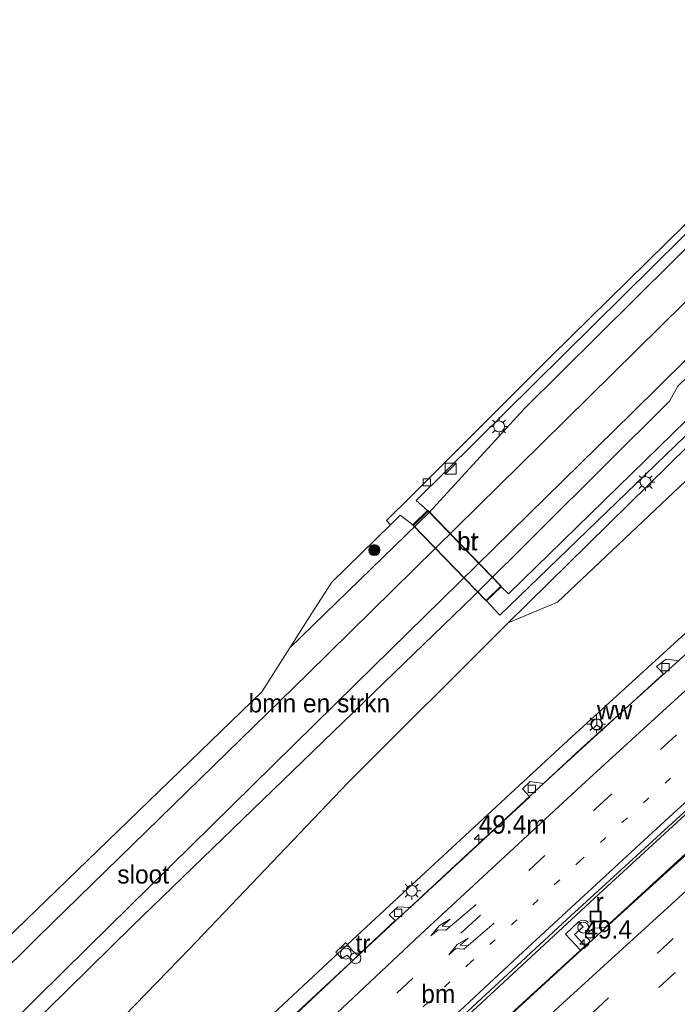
# Model space of a CAD drawing. Header units: millimetres. Extents: x 82463 to 85160, y 450000 to 452470.
# Tile 25 of 98: x 83258 to 83348, y 450740 to 450875. Entities that reach past the tile are written whole.
import ezdxf
from ezdxf.enums import TextEntityAlignment as Align

# ---------------------------------------------------------------- set-up
doc = ezdxf.new("R2010")
doc.units = ezdxf.units.MM
doc.linetypes.add('13strp', pattern=[4, 1, -3])
doc.linetypes.add('39strp', pattern=[12, 3, -9])
for name, color, linetype, lineweight in [('af-bs-rasterhekwerk', 8, 'hekwerk', 18), ('as-bs-kilometr', 13, 'Continuous', 18), ('bp-b5-bomenstruiken', 93, 'Continuous', 18), ('bp-b5-struiken', 93, 'Continuous', 18), ('bp-bs-boom', 93, 'Continuous', 18), ('bw-bs-rona', 8, 'Continuous', 18), ('gr-bs-geleiderail', 213, 'geleiderail', 18), ('gw-bs-insteekwatergang', 93, 'Continuous', 18), ('gw-bs-kruinlijn', 93, 'Continuous', 18), ('gw-bs-teenlijn', 93, 'Continuous', 18), ('kw-b6-brug', 173, 'Continuous', 18), ('mk-bs-13streep 0.45', 8, '13strp', 18), ('mk-bs-39streep 0.15', 8, '39strp', 18), ('mk-bs-pijlre750', 8, 'Continuous', 18), ('mk-bs-streep 0.15', 8, 'Continuous', 18), ('og-b1-terreinafscheiding', 253, 'Continuous', 18), ('og-b5-water', 153, 'Continuous', 18), ('og-bs-inrichtingselement', 253, 'Continuous', 18), ('og-bs-terreinafscheiding', 253, 'Continuous', 18), ('vh-b6-verh_soort', 8, 'Continuous', 18), ('wh-bs-kolk', 8, 'Continuous', 18), ('wh-bs-put', 8, 'Continuous', 18), ('wh-bs-waterlijn', 133, 'Continuous', 18), ('wm-bs-lichtmast', 8, 'Continuous', 18), ('wm-bs-praatpaal', 8, 'Continuous', 18)]:
    doc.layers.add(name, color=color, linetype=linetype, lineweight=lineweight)
doc.styles.add('rtw_iso', font='iso-rtw.shx')
doc.linetypes.add('geleiderail', pattern='A,2,-1,[175,RTW.shx,S=0.5,R=0,X=0,Y=0],-1', length=4)
doc.linetypes.add('hekwerk', pattern='A,7,-1.5,[1,RTW.shx,S=0.75,R=0,X=0,Y=0],-1.5', length=10)

# ---------------------------------------------------------------- blocks, each defined once
blk = doc.blocks.new('kolk')
blk.add_lwpolyline([(-0.5, -0.5), (0.5, -0.5), (0.5, 0.5), (-0.5, 0.5)], close=True)
blk = doc.blocks.new('praatpaal')
blk.add_circle((0, 0), 0.75)
blk.add_arc((0, 0), 1, 45, 135)
blk = doc.blocks.new('put')
for p, q in [((0.75, 0.75), (-0.75, 0.75)), ((-0.75, 0.75), (-0.75, -0.75)), ((0.75, -0.75), (0.75, 0.75)), ((-0.75, -0.75), (0.75, -0.75))]:
    blk.add_line(p, q)
blk.add_lwpolyline([(-0.625, 0.625), (0.625, 0.625), (0.625, -0.625), (-0.625, -0.625)], close=True)
blk = doc.blocks.new('dtbattr')
at = {"style": 'rtw_iso'}
blk.add_attdef('TAG', (0.59, 0.87), '', height=2.5, dxfattribs=at)
blk = doc.blocks.new('wegwijzer')
for q in [(-0.53, -0.53), (0, 0.75), (0.53, -0.53)]:
    blk.add_line((0, 0), q)
blk.add_circle((0, 0), 0.75)
blk = doc.blocks.new('dtb')
blk.add_circle((0, 0), 0.75)
blk = doc.blocks.new('dtbattr-r')
at = {"style": 'rtw_iso'}
blk.add_attdef('TAG', text='', height=2.5, dxfattribs=at).set_placement((0, 0), align=Align.MIDDLE_CENTER)
blk = doc.blocks.new('pijlr')
for p, q in [((0, 0, 0.1), (5.45, 0, 0.1)), ((5.45, -0.75, 0.1), (4.7, 0, 0.1)), ((6.2, -0.75, 0.1), (5.45, 0, 0.1)), ((4, -0.75, 0.1), (5.45, -0.75, 0.1)), ((5.7, -1.05, 0.1), (4, -0.75, 0.1)), ((7.5, -0.75, 0.1), (5.7, -1.05, 0.1)), ((7.5, -0.75, 0.1), (6.2, -0.75, 0.1))]:
    blk.add_line(p, q)
blk = doc.blocks.new('dtbattr-l')
at = {"style": 'rtw_iso'}
blk.add_attdef('TAG', (0, 0), '', height=2.5, dxfattribs=at)
blk = doc.blocks.new('kast')
blk.add_line((-0.75, -0.75), (0.75, 0.75))
blk.add_lwpolyline([(-0.75, 0.75), (0.75, 0.75), (0.75, -0.75), (-0.75, -0.75)], close=True)
blk = doc.blocks.new('boom')
blk.add_hatch(color=256).paths.add_polyline_path([(-0.75, 0, 1), (0.75, 0, 1)])
blk.add_circle((0, 0), 0.75)
blk = doc.blocks.new('lantaarnpaal')
for p, q in [((-0.75, 0), (-1.25, 0)), ((-0.88, 0.88), (-0.53, 0.53)), ((0, 0.75), (0, 1.25)), ((0.53, 0.53), (0.88, 0.88)), ((0.75, 0), (1.25, 0)), ((-0.53, -0.53), (-0.88, -0.88)), ((0, -0.75), (0, -1.25)), ((0.53, -0.53), (0.88, -0.88))]:
    blk.add_line(p, q)
blk.add_circle((0, 0), 0.75)
blk = doc.blocks.new('hecto')
for p, q in [((0, 0.625), (-0.625, 0)), ((0, -0.625), (0, 0.625)), ((-0.625, 0), (0.625, 0)), ((0.625, 0), (0, -0.625))]:
    blk.add_line(p, q)

msp = doc.modelspace()

# ---------------------------------------------------------------- linework, layer by layer
at = {"layer": 'af-bs-rasterhekwerk'}
msp.add_polyline3d([(83301.767, 450746.25, 7.102), (83301.197, 450746.88, 7.101), (83300.98, 450747.12, 7.116), (83302.329, 450748.385, 7.116), (83302.562, 450748.153, 7.115), (83303.15, 450747.462, 7.223)], dxfattribs=at)
at = {"layer": 'bp-b5-bomenstruiken'}
for points in [[(83409.888, 450888.76, 0.657), (83400.579, 450881.741, -0.173), (83398.663, 450884.181, -0.069), (83395.639, 450885.621, 0.121), (83392.197, 450885.247, 0.058), (83388.882, 450882.831, 0.23), (83384.141, 450878.156, 0.215), (83357.192, 450851.579, 0.13), (83326.702, 450821.361, 0.144), (83313.73, 450807.17, 0.089), (83294.703, 450788.707, 0.082), (83298.038, 450793.937, 0.248), (83300.421, 450797.674, 0.255), (83308.436, 450805.495, 0.271), (83309.791, 450806.803, 0.271), (83311.514, 450805.501, 0.261), (83313.52, 450807.441, 0.261), (83311.941, 450808.828, 0.271), (83364.448, 450860.721, 0.185), (83393.152, 450889.126, 0.185), (83398.739, 450894.785, 0.243), (83402.228, 450898.877, 0.298), (83402.432, 450899.167, 0.305)], [(83196.2, 450685.662, -1.139), (83190.885, 450680.072, -1.139), (83188.399, 450681.828, -0.271), (83237.674, 450731.237, 0.117), (83290.869, 450782.694, 0.135), (83294.703, 450788.707, 0.082), (83313.73, 450807.17, 0.089), (83326.702, 450821.361, 0.144), (83357.192, 450851.579, 0.13), (83384.141, 450878.156, 0.215), (83388.136, 450874.571, -1.138), (83368.031, 450855.017, -1.138), (83329.082, 450816.564, -1.138), (83297.157, 450785.157, -1.138), (83260.372, 450749.212, -1.138), (83241.451, 450730.521, -1.139), (83219.868, 450709.329, -1.139)]]:
    msp.add_polyline3d(points, close=True, dxfattribs=at)
at = {"layer": 'bp-b5-struiken'}
msp.add_polyline3d([(83308.94, 450754.104, 7.181), (83302.562, 450748.153, 7.115), (83302.329, 450748.385, 7.116), (83300.98, 450747.12, 7.116), (83301.197, 450746.88, 7.101), (83281.001, 450728.034, 6.891), (83259.492, 450707.73, 6.61), (83221.865, 450671.009, 6.371), (83191.895, 450642.645, 6.316), (83161.461, 450615.932, 6.438), (83155.166, 450623.543, 1.107), (83182.123, 450649.121, 0.977), (83216.695, 450682.87, 1.009), (83252.782, 450718.52, 1.046), (83280.989, 450747.57, 0.696), (83302.659, 450770.302, 0.456), (83324.505, 450792.096, 0.321), (83331.261, 450794.949, 1.166), (83352.927, 450815.431, 1.86), (83364.21, 450804.895, 7.819), (83354.949, 450796.37, 7.729), (83332.668, 450776.035, 7.398)], close=True, dxfattribs=at)
at = {"layer": 'gr-bs-geleiderail'}
for points in [[(83409.501, 450841.693, 8.552), (83396.996, 450830.954, 8.707), (83369.097, 450806.174, 8.58), (83334.436, 450774.902, 8.317), (83296.413, 450739.544, 7.837), (83260.787, 450705.54, 7.552)], [(83411.732, 450816.386, 8.823), (83404.829, 450810.397, 8.837), (83396.828, 450803.287, 8.865), (83384.76, 450792.699, 8.813), (83374.253, 450783.347, 8.827), (83364.887, 450774.969, 8.776), (83352.518, 450763.803, 8.743), (83339.853, 450752.296, 8.692), (83326.341, 450739.946, 8.566), (83312.407, 450726.967, 8.487), (83266.777, 450684.678, 8.212), (83253.976, 450672.719, 8.067), (83241.782, 450661.386, 8.002), (83228.47, 450648.928, 7.932), (83216.611, 450637.701, 7.848), (83203.416, 450625.331, 7.773), (83188.665, 450611.339, 7.675)], [(83232.701, 450655.428, 7.055), (83244.811, 450667.488, 7.825), (83255.156, 450677.642, 7.867), (83267.547, 450689.645, 7.904), (83282.131, 450703.732, 7.974), (83300.305, 450721.005, 8.123), (83317.78, 450737.346, 8.286), (83336.879, 450755.057, 8.538), (83356.551, 450773.122, 8.767), (83374.219, 450789.072, 8.907)]]:
    msp.add_polyline3d(points, dxfattribs=at)
at = {"layer": 'gw-bs-insteekwatergang'}
msp.add_polyline3d([(83149.738, 450629.192, 0.06), (83167.009, 450645.503, -0.139), (83186.518, 450665.193, -0.189), (83200.719, 450679.836, -0.212), (83219.823, 450698.112, -0.258), (83246.774, 450724.728, -0.194), (83273.163, 450750.671, -0.196), (83319.837, 450795.812, -0.196), (83346.531, 450822.38, -0.037), (83347.685, 450824.448, -0.037), (83383.509, 450859.168, 0.18), (83399.824, 450874.92, 0.18), (83401.476, 450878.685, -0.001), (83400.579, 450881.741, -0.173), (83398.663, 450884.181, -0.069), (83395.639, 450885.621, 0.121), (83392.197, 450885.247, 0.058), (83388.882, 450882.831, 0.23), (83384.141, 450878.156, 0.215), (83357.192, 450851.579, 0.13), (83326.702, 450821.361, 0.144), (83313.73, 450807.17, 0.089), (83294.703, 450788.707, 0.082)], dxfattribs=at)
at = {"layer": 'gw-bs-kruinlijn'}
msp.add_polyline3d([(83161.461, 450615.932, 6.438), (83191.895, 450642.645, 6.316), (83221.865, 450671.009, 6.371), (83259.492, 450707.73, 6.61), (83281.001, 450728.034, 6.891), (83301.197, 450746.88, 7.101), (83302.562, 450748.153, 7.115), (83308.94, 450754.104, 7.181), (83332.668, 450776.035, 7.398), (83354.949, 450796.37, 7.729), (83364.21, 450804.895, 7.819), (83375.359, 450815.158, 7.928), (83397.085, 450832.744, 8.046), (83401.107, 450836.178, 7.959)], dxfattribs=at)
at = {"layer": 'gw-bs-teenlijn'}
msp.add_polyline3d([(83351.79, 450820.059, 0.425), (83351.872, 450819.002, 0.425), (83324.505, 450792.096, 0.321), (83302.659, 450770.302, 0.456), (83280.989, 450747.57, 0.696), (83252.782, 450718.52, 1.046), (83216.695, 450682.87, 1.009), (83182.123, 450649.121, 0.977), (83155.166, 450623.543, 1.107)], dxfattribs=at)
at = {"layer": 'kw-b6-brug'}
msp.add_polyline3d([(83323.583, 450797.104, 0.183), (83321.505, 450795.097, 0.183), (83311.513, 450805.43, 0.261), (83313.591, 450807.44, 0.26)], close=True, dxfattribs=at)
at = {"layer": 'mk-bs-13streep 0.45'}
msp.add_polyline3d([(83410.696, 450828.145, 8.347), (83398.939, 450817.79, 8.296), (83382.722, 450803.454, 8.268), (83364.934, 450787.535, 8.142), (83349.635, 450773.604, 8.011), (83334.483, 450759.713, 7.829), (83319.487, 450745.795, 7.624), (83303.755, 450731.103, 7.461), (83288.933, 450717.07, 7.302), (83271.181, 450700.103, 7.191), (83251.919, 450681.36, 7.069), (83234.873, 450664.53, 6.985), (83218.621, 450648.347, 6.985)], dxfattribs=at)
at = {"layer": 'mk-bs-39streep 0.15'}
for points in [[(83168.749, 450608.783, 6.539), (83179.184, 450617.945, 6.612), (83195.088, 450632.11, 6.715), (83212.976, 450648.598, 6.808), (83247.674, 450682.614, 6.943), (83265.086, 450699.488, 7.06), (83282.719, 450716.459, 7.149), (83300.533, 450733.302, 7.312), (83318.529, 450750.132, 7.531), (83336.458, 450766.703, 7.745), (83354.416, 450783.144, 7.96), (83373.353, 450800.221, 8.072), (83390.927, 450815.802, 8.198), (83410.28, 450832.855, 8.212)], [(83182.45, 450595.362, 6.945), (83220.443, 450631.228, 7.27), (83256.257, 450664.865, 7.545), (83289.72, 450696.124, 7.778), (83318.329, 450722.611, 7.909), (83353.683, 450755.055, 8.156), (83380.138, 450778.879, 8.263), (83412.506, 450807.606, 8.258)], [(83184.999, 450592.862, 7.032), (83195.511, 450602.854, 7.237), (83221.769, 450627.604, 7.386), (83248.196, 450652.424, 7.536), (83285.279, 450687.067, 7.792), (83318.571, 450717.973, 8.044), (83355.518, 450751.861, 8.263), (83391.694, 450784.285, 8.338), (83412.904, 450803.101, 8.375)]]:
    msp.add_polyline3d(points, dxfattribs=at)
at = {"layer": 'mk-bs-streep 0.15'}
for points in [[(83409.887, 450837.313, 8.114), (83395.2, 450824.407, 8.1), (83380.05, 450811.024, 8.072), (83357.688, 450791.048, 7.918), (83335.078, 450770.398, 7.671), (83312.507, 450749.478, 7.4), (83291.967, 450730.191, 7.195), (83271.461, 450710.67, 6.981), (83251.13, 450691.034, 6.855), (83232.25, 450672.615, 6.734), (83214.723, 450655.27, 6.724), (83208.485, 450649.345, 6.71), (83199.852, 450641.375, 6.659), (83190.071, 450632.483, 6.617), (83179.936, 450623.452, 6.547), (83170.577, 450615.203, 6.43), (83166.143, 450611.337, 6.411)], [(83176.735, 450600.968, 6.752), (83210.947, 450635.353, 6.943), (83223.592, 450647.999, 6.971), (83243.706, 450667.953, 7.027), (83255.005, 450679.034, 7.111), (83269.334, 450692.97, 7.158), (83282.295, 450705.494, 7.191), (83295.328, 450717.87, 7.274), (83309.95, 450731.688, 7.512), (83327.187, 450747.767, 7.592), (83344.281, 450763.536, 7.923), (83360.582, 450778.457, 8.081), (83376.759, 450793, 8.221), (83391.751, 450806.354, 8.352), (83411.114, 450823.404, 8.394)], [(83412.121, 450811.973, 8.226), (83395.472, 450797.299, 8.151), (83376.313, 450780.266, 8.114), (83355.519, 450761.603, 8.063), (83331.948, 450740.092, 7.979), (83309.737, 450719.635, 7.787), (83287.037, 450698.568, 7.671), (83263.838, 450676.939, 7.484), (83240.638, 450655.221, 7.344), (83218.341, 450634.264, 7.144), (83179.826, 450597.937, 6.952)]]:
    msp.add_polyline3d(points, dxfattribs=at)
at = {"layer": 'og-b1-terreinafscheiding'}
for points in [[(83311.584, 450805.429, 0.261), (83313.59, 450807.369, 0.261)], [(83313.59, 450807.369, 0.261), (83323.513, 450797.106, 0.182)], [(83321.507, 450795.167, 0.182), (83311.584, 450805.429, 0.261)], [(83321.507, 450795.167, 0.182), (83323.513, 450797.106, 0.182)]]:
    msp.add_polyline3d(points, dxfattribs=at)
at = {"layer": 'og-b5-water'}
msp.add_polyline3d([(83241.451, 450730.521, -1.139), (83260.372, 450749.212, -1.138), (83297.157, 450785.157, -1.138), (83329.082, 450816.564, -1.138), (83368.031, 450855.017, -1.138), (83388.136, 450874.571, -1.138), (83394.068, 450880.341, -1.138), (83396.054, 450880.827, -1.138), (83397.627, 450880.196, -1.138), (83398.26, 450878.1, -1.138), (83397.635, 450876.158, -1.138), (83375.116, 450854.103, -1.138), (83341.465, 450820.802, -1.138), (83303.697, 450783.726, -1.138), (83267.18, 450747.798, -1.138), (83245.84, 450726.776, -1.139)], dxfattribs=at)
at = {"layer": 'og-bs-terreinafscheiding'}
for points in [[(83432.974, 450732.027, 0.633), (83431.705, 450744.988, 0.696), (83426.872, 450801.031, 0.7), (83420.838, 450869.299, 0.703), (83418.807, 450886.48, 0.583), (83417.439, 450895.176, 0.579), (83415.694, 450899.042, 0.52), (83413.475, 450902.506, 0.465), (83409.636, 450905.564, 0.438), (83406.851, 450907.227, 0.384), (83404.208, 450903.199, 0.348), (83400.734, 450898.62, 0.302), (83394.63, 450891.685, 0.203), (83385.528, 450882.619, 0.203), (83364.12, 450861.707, 0.198), (83330.496, 450828.617, 0.13), (83311.296, 450809.413, 0.216), (83307.887, 450806.111, 0.289), (83308.436, 450805.495, 0.271), (83309.791, 450806.803, 0.271), (83311.514, 450805.501, 0.261)], [(83313.52, 450807.441, 0.261), (83311.941, 450808.828, 0.271), (83364.448, 450860.721, 0.185), (83393.152, 450889.126, 0.185), (83398.739, 450894.785, 0.243), (83402.228, 450898.877, 0.298), (83402.432, 450899.167, 0.305), (83406.503, 450904.947, 0.443), (83409.515, 450903.324, 0.465), (83412.138, 450900.683, 0.52), (83414.062, 450897.951, 0.569), (83415.229, 450895.137, 0.583), (83416.051, 450891.175, 0.547), (83419.079, 450868.485, 0.57)], [(83411.302, 450821.271, 8.488), (83403.234, 450814.608, 8.296), (83389.751, 450803.07, 8.249), (83372.958, 450788.208, 8.249), (83354.374, 450771.586, 8.067), (83332.516, 450751.572, 7.806), (83312.805, 450733.311, 7.517)], [(83323.582, 450797.034, 0.182), (83324.578, 450796.08, 0.289), (83350.671, 450821.554, 0.425), (83352, 450821.432, 0.425), (83351.79, 450820.059, 0.425)], [(83351.79, 450820.059, 0.425), (83351.264, 450820.099, 0.402), (83323.379, 450793.167, 0.225), (83321.576, 450795.095, 0.182)], [(83318.996, 450733.325, 7.759), (83334.371, 450747.397, 7.897), (83335.015, 450747.987, 7.902), (83335.714, 450748.627, 7.909), (83335.037, 450749.464, 7.909), (83336.159, 450750.391, 7.909), (83337.74, 450750.47, 7.932), (83353.656, 450765.057, 8.025), (83352.933, 450766.022, 8.025), (83353.822, 450766.753, 8.025), (83355.68, 450766.818, 8.03), (83372.274, 450781.769, 8.142), (83371.532, 450782.726, 8.142), (83372.475, 450783.508, 8.142), (83374.519, 450783.718, 8.156), (83390.623, 450798.118, 8.16), (83389.901, 450798.914, 8.142), (83391.395, 450800.162, 8.142), (83392.985, 450800.176, 8.156), (83411.707, 450816.669, 8.183)], [(83324.505, 450792.096, 0.321), (83331.261, 450794.949, 1.166), (83352.927, 450815.431, 1.86), (83364.21, 450804.895, 7.819)], [(83311.514, 450805.501, 0.261), (83313.52, 450807.441, 0.261)], [(83300.421, 450797.674, 0.255), (83308.436, 450805.495, 0.271)], [(83321.576, 450795.095, 0.182), (83323.582, 450797.034, 0.182)], [(83292.975, 450736.259, 7.117), (83303.305, 450745.994, 7.187), (83304.006, 450746.655, 7.192), (83309.074, 450751.43, 7.226), (83308.261, 450752.243, 7.249), (83309.465, 450753.319, 7.249), (83311.151, 450753.231, 7.249), (83327.474, 450768.336, 7.466), (83326.471, 450769.446, 7.407), (83327.521, 450770.458, 7.421), (83329.353, 450770.158, 7.43), (83345.729, 450785.15, 7.656), (83344.751, 450786.125, 7.679), (83346.085, 450787.164, 7.679), (83347.88, 450786.935, 7.683)], [(83335.015, 450747.987, 7.902), (83333.581, 450749.556, 7.918), (83334.76, 450750.596, 7.895), (83334.099, 450751.275, 7.895), (83332.33, 450749.586, 7.895), (83334.371, 450747.397, 7.897)], [(83303.15, 450747.462, 7.223), (83304.006, 450746.655, 7.192)], [(83301.767, 450746.25, 7.102), (83302.559, 450746.705, 7.186), (83303.305, 450745.994, 7.187)]]:
    msp.add_polyline3d(points, dxfattribs=at)
at = {"layer": 'vh-b6-verh_soort'}
msp.add_polyline3d([(83323.513, 450797.106, 0.182), (83321.507, 450795.167, 0.182), (83311.584, 450805.429, 0.261), (83313.59, 450807.369, 0.261)], close=True, dxfattribs=at)
at = {"layer": 'wh-bs-waterlijn'}
msp.add_polyline3d([(83245.84, 450726.776, -1.139), (83267.18, 450747.798, -1.138), (83303.697, 450783.726, -1.138), (83341.465, 450820.802, -1.138), (83375.116, 450854.103, -1.138), (83397.635, 450876.158, -1.138), (83398.26, 450878.1, -1.138), (83397.627, 450880.196, -1.138), (83396.054, 450880.827, -1.138), (83394.068, 450880.341, -1.138), (83388.136, 450874.571, -1.138), (83368.031, 450855.017, -1.138), (83329.082, 450816.564, -1.138), (83297.157, 450785.157, -1.138), (83260.372, 450749.212, -1.138), (83241.451, 450730.521, -1.139)], dxfattribs=at)

# ---------------------------------------------------------------- block references
at = {"layer": 'as-bs-kilometr'}
ref = msp.add_blockref('dtbattr', (83320.492, 450762.559, 7.552), dxfattribs=at)
ref.add_attrib('TAG', '49.4m', dxfattribs={"layer": '0', "height": 2.5, "style": 'rtw_iso'}).set_placement((83320.492, 450762.559, 7.552), align=Align.BOTTOM_LEFT)
for p in [(83320.492, 450762.559, 7.552), (83334.913, 450748.229, 8.016)]:
    msp.add_blockref('hecto', p, dxfattribs=at)
ref = msp.add_blockref('dtbattr', (83334.913, 450748.229, 8.016), dxfattribs=at)
ref.add_attrib('TAG', '49.4', dxfattribs={"layer": '0', "height": 2.5, "style": 'rtw_iso'}).set_placement((83334.913, 450748.229, 8.016), align=Align.BOTTOM_LEFT)
at = {"layer": 'bp-b5-bomenstruiken'}
ref = msp.add_blockref('dtbattr-r', (83289.074219, 450779.125, -0.596889), dxfattribs=at)
ref.add_attrib('TAG', 'bmn en strkn', dxfattribs={"layer": '0', "height": 2.5, "style": 'rtw_iso'}).set_placement((83289.074219, 450779.125, -0.596889), align=Align.BOTTOM_LEFT)
at = {"layer": 'bp-bs-boom'}
msp.add_blockref('boom', (83306.242, 450802.042, 0.28), dxfattribs=at)
at = {"layer": 'bw-bs-rona'}
ref = msp.add_blockref('dtbattr', (83336.645, 450778.197, 7.784), dxfattribs=at)
ref.add_attrib('TAG', 'ww', dxfattribs={"layer": '0', "height": 2.5, "style": 'rtw_iso'}).set_placement((83336.645, 450778.197, 7.784), align=Align.BOTTOM_LEFT)
msp.add_blockref('wegwijzer', (83336.645, 450778.197, 7.784), dxfattribs=at)
at = {"layer": 'kw-b6-brug'}
ref = msp.add_blockref('dtbattr-r', (83317.546875, 450801.265625, 0.214), dxfattribs=at)
ref.add_attrib('TAG', 'br', dxfattribs={"layer": '0', "height": 2.5, "style": 'rtw_iso'}).set_placement((83317.546875, 450801.265625, 0.214), align=Align.BOTTOM_LEFT)
at = {"layer": 'mk-bs-13streep 0.45'}
ref = msp.add_blockref('dtbattr-l', (83312.656754, 450739.416284, 7.553232), dxfattribs=at)
ref.add_attrib('TAG', 'bm', dxfattribs={"layer": '0', "height": 2.5, "style": 'rtw_iso'}).set_placement((83312.656754, 450739.416284, 7.553232), align=Align.BOTTOM_LEFT)
at = {"layer": 'mk-bs-pijlre750', "rotation": 220.6}
for p in [(83320.144, 450753.655, 7.545), (83322.586, 450751.068, 7.652)]:
    msp.add_blockref('pijlr', p, dxfattribs=at)
at = {"layer": 'og-b5-water'}
ref = msp.add_blockref('dtbattr-r', (83271.15625, 450755.75, -1.138632), dxfattribs=at)
ref.add_attrib('TAG', 'sloot', dxfattribs={"layer": '0', "height": 2.5, "style": 'rtw_iso'}).set_placement((83271.15625, 450755.75, -1.138632), align=Align.BOTTOM_LEFT)
at = {"layer": 'og-bs-inrichtingselement'}
for name, p in [('kast', (83316.665, 450813.168, 1.104)), ('dtb', (83303.672, 450746.294, 7.929))]:
    msp.add_blockref(name, p, dxfattribs=at)
ref = msp.add_blockref('dtbattr', (83303.672, 450746.294, 7.929), dxfattribs=at)
ref.add_attrib('TAG', 'tr', dxfattribs={"layer": '0', "height": 2.5, "style": 'rtw_iso'}).set_placement((83303.672, 450746.294, 7.929), align=Align.BOTTOM_LEFT)
at = {"layer": 'vh-b6-verh_soort'}
ref = msp.add_blockref('dtbattr-r', (83317.546875, 450801.265625, 0.2136), dxfattribs=at)
ref.add_attrib('TAG', 'ht', dxfattribs={"layer": '0', "height": 2.5, "style": 'rtw_iso'}).set_placement((83317.546875, 450801.265625, 0.2136), align=Align.BOTTOM_LEFT)
at = {"layer": 'wh-bs-kolk'}
for p in [(83313.426, 450811.304, 0.303), (83345.999, 450786.057, 7.543), (83327.739, 450769.422, 7.217), (83309.515, 450752.473, 7.09), (83335.579, 450749.578, 7.773)]:
    msp.add_blockref('kolk', p, dxfattribs=at)
at = {"layer": 'wh-bs-put'}
ref = msp.add_blockref('dtbattr', (83336.442, 450751.993, 7.979), dxfattribs=at)
ref.add_attrib('TAG', 'r', dxfattribs={"layer": '0', "height": 2.5, "style": 'rtw_iso'}).set_placement((83336.442, 450751.993, 7.979), align=Align.BOTTOM_LEFT)
msp.add_blockref('put', (83336.442, 450751.993, 7.979), dxfattribs=at)
at = {"layer": 'wm-bs-lichtmast'}
for p in [(83323.281, 450818.937, 0.13), (83343.288, 450811.334, 0.416), (83336.561, 450778.269, 7.375), (83311.35, 450755.509, 7.276)]:
    msp.add_blockref('lantaarnpaal', p, dxfattribs=at)
at = {"layer": 'wm-bs-praatpaal'}
for p in [(83334.772, 450750.481, 9.499), (83302.354, 450746.929, 8.756)]:
    msp.add_blockref('praatpaal', p, dxfattribs=at)

doc.saveas('drawing.dxf')
